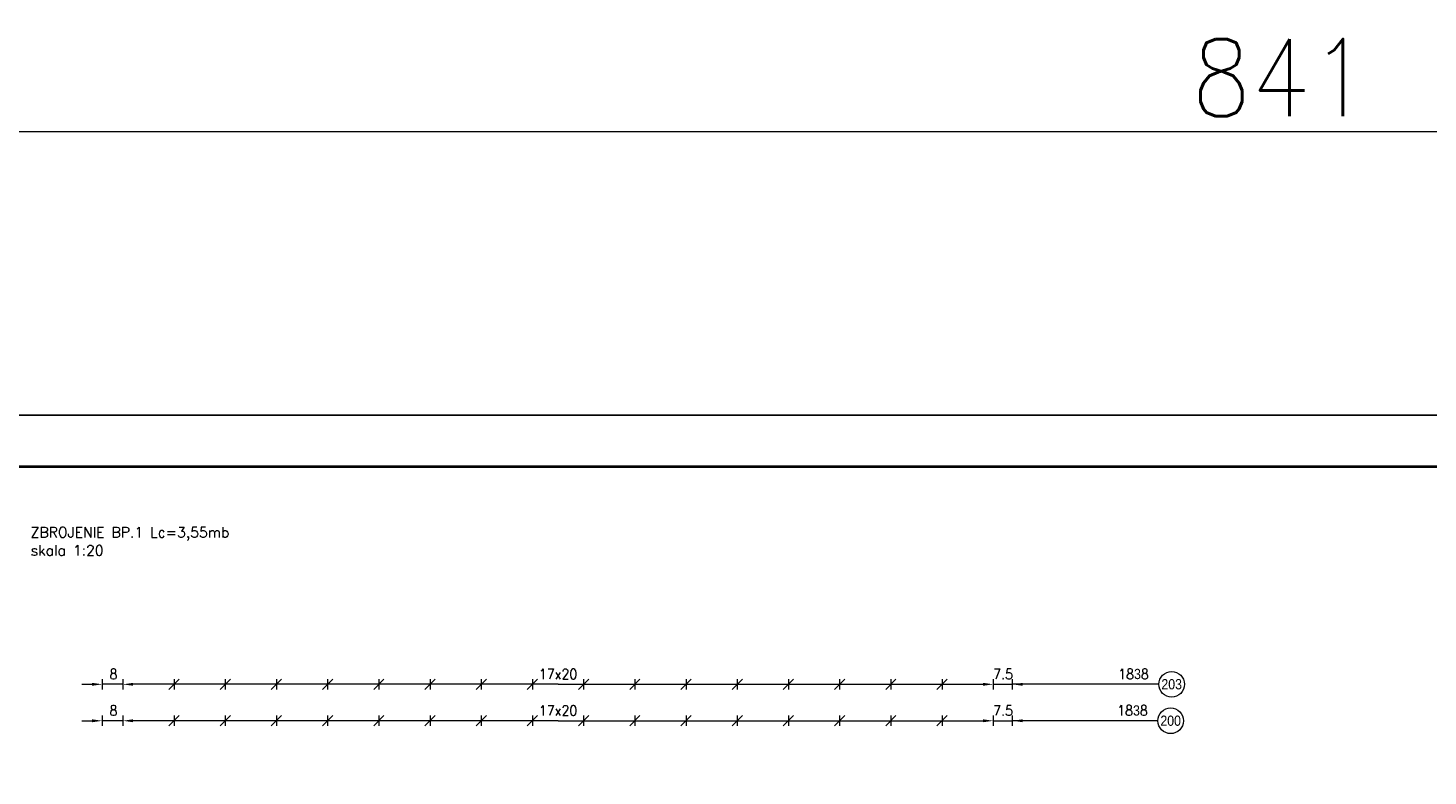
# Model space of a CAD drawing. Extents: x 252417 to 269709, y -146608 to -133214.
# Tile 7 of 14: x 256061 to 261522, y -136134 to -133218. Entities that reach past the tile are written whole.
import ezdxf
from ezdxf.enums import TextEntityAlignment as Align

# ---------------------------------------------------------------- set-up
doc = ezdxf.new("R2010")
doc.units = 0
doc.header["$LTSCALE"] = 5
doc.header["$MEASUREMENT"] = 0
doc.layers.add('_FORMATKA', color=8, linetype='Continuous', lineweight=15, plot=False)
for name, color, linetype, lineweight in [('_RAMKA', 7, 'Continuous', 35), ('AutoCAD_Structural_Detailing_opis rozkładu', 7, 'Continuous', 13), ('AutoCAD_Structural_Detailing_symbole graficzne', 7, 'Continuous', 13), ('PS_DIM', 4, 'Continuous', 13)]:
    doc.layers.add(name, color=color, linetype=linetype, lineweight=lineweight)
doc.styles.add('r-gil', font='GIL_____.TTF', dxfattribs={"width": 0.9})
doc.styles.add('r-simplex', font='simplex.shx', dxfattribs={"width": 0.9})
doc.styles.add('simplex', font='simplex.shx', dxfattribs={"width": 0.9})
doc.styles.add('style1', font='simplex.shx')
doc.dimstyles.new('1_10_PRZ', dxfattribs={"dimtxt": 2, "dimasz": 1, "dimexe": 2, "dimexo": 5, "dimgap": 1, "dimtad": 1, "dimdec": 0, "dimlfac": 10, "dimtxsty": 'simplex', "dimblk": 'dimznak', "dimcen": 2, "dimse1": 1, "dimse2": 1, "dimclrt": 3, "dimadec": 1, "dimazin": 0, "dimtfac": 1, "dimtdec": 0, "dimtix": 1, "dimtmove": 2, "dimatfit": 3, "dimldrblk": 'dim-grot', "dimfxl": 1, "dimarcsym": 0})

# ---------------------------------------------------------------- blocks, each defined once
blk = doc.blocks.new('dimznak')
at = {"color": 0}
for points in [[(0, 2), (0, -2)], [(-2, 0), (2, 0)]]:
    blk.add_lwpolyline(points, dxfattribs=at)
at = {"color": 3}
blk.add_lwpolyline([(1, 1), (-1, -1)], dxfattribs=at)
blk = doc.blocks.new('*D24')
at = {"color": 252, "lineweight": -2, "transparency": 16777216}
blk.add_line((-838, 649.33), (-3, 649.33), dxfattribs=at)
at = {"layer": 'Defpoints', "color": 0, "transparency": 16777216}
for p in [(0, 649.33), (-841, 594), (0, 594)]:
    blk.add_point(p, dxfattribs=at)
at = {"color": 252, "lineweight": -2, "transparency": 16777216, "xscale": 3, "yscale": 3, "zscale": 3, "rotation": 180}
blk.add_blockref('dimznak', (-841, 649.33), dxfattribs=at)
at = {"color": 252, "lineweight": -2, "transparency": 16777216, "xscale": 3, "yscale": 3, "zscale": 3}
blk.add_blockref('dimznak', (0, 649.33), dxfattribs=at)
at = {"color": 252, "transparency": 16777216, "insert": (-420.5, 659.83), "char_height": 15, "attachment_point": 5, "style": 'simplex'}
blk.add_mtext('841', dxfattribs=at)
blk = doc.blocks.new('dim-grot')
blk.add_hatch(color=256).paths.add_polyline_path([(0, 0), (-2, 0.5), (-2, -0.5)])
blk.add_lwpolyline([(0, 0), (-2, 0.5), (-2, -0.5), (0, 0)])
blk = doc.blocks.new('*U17')
at = {"layer": '_FORMATKA', "lineweight": -3}
blk.add_lwpolyline([(-841, 0), (0, 0), (0, 594), (-841, 594)], close=True, dxfattribs=at)
at = {"layer": '_RAMKA', "lineweight": -3, "const_width": 0.5}
blk.add_lwpolyline([(-811, 10), (-10, 10), (-10, 584), (-811, 584)], close=True, dxfattribs=at)
dim = blk.add_linear_dim(base=(0, 649.33), p1=(-841, 594), p2=(0, 594), dimstyle='1_10_PRZ', override={"dimscale": 3, "dimtxt": 5, "dimlfac": 1, "dimclrd": 252, "dimclrt": 252})
dim.commit()
dim.dimension.update_dxf_attribs({"geometry": '*D24', "text_midpoint": (-420.5, 659.83)})

msp = doc.modelspace()

# ---------------------------------------------------------------- hatches: boundary and pattern name
at = {"layer": 'AutoCAD_Structural_Detailing_opis rozkładu'}
for points in [[(256351.48, -135776.67), (256311.48, -135770.97), (256311.48, -135782.38)], [(256431.48, -135776.67), (256471.48, -135782.38), (256471.48, -135770.97)], [(259826.48, -135776.67), (259786.48, -135770.97), (259786.48, -135782.38)], [(259901.48, -135776.67), (259941.48, -135782.38), (259941.48, -135770.97)], [(256351.48, -135918.84), (256311.48, -135913.14), (256311.48, -135924.54)], [(256431.48, -135918.84), (256471.48, -135924.54), (256471.48, -135913.14)], [(259826.48, -135918.84), (259786.48, -135913.14), (259786.48, -135924.54)], [(259901.48, -135918.84), (259941.48, -135924.54), (259941.48, -135913.14)]]:
    msp.add_hatch(color=8, dxfattribs=at).paths.add_polyline_path(points, flags=0)

# ---------------------------------------------------------------- linework, layer by layer
at = {"layer": 'AutoCAD_Structural_Detailing_opis rozkładu', "color": 8}
for p, q in [((256271.48, -135776.67), (256311.48, -135776.67)), ((256351.48, -135796.67), (256351.48, -135756.67)), ((256431.48, -135776.67), (256351.48, -135776.67)), ((256431.48, -135756.67), (256431.48, -135796.67)), ((256631.18, -135776.67), (256471.48, -135776.67)), ((256631.18, -135756.67), (256631.18, -135796.67)), ((256830.89, -135776.67), (256631.18, -135776.67)), ((256830.89, -135756.67), (256830.89, -135796.67)), ((257030.59, -135776.67), (256830.89, -135776.67)), ((257030.59, -135756.67), (257030.59, -135796.67)), ((257230.3, -135776.67), (257030.59, -135776.67)), ((257230.3, -135756.67), (257230.3, -135796.67)), ((257430.01, -135776.67), (257230.3, -135776.67)), ((257430.01, -135756.67), (257430.01, -135796.67)), ((257629.71, -135776.67), (257430.01, -135776.67)), ((257629.71, -135756.67), (257629.71, -135796.67)), ((257829.42, -135776.67), (257629.71, -135776.67)), ((257829.42, -135756.67), (257829.42, -135796.67)), ((258029.12, -135776.67), (257829.42, -135776.67)), ((258029.12, -135756.67), (258029.12, -135796.67)), ((258128.98, -135776.67), (258029.12, -135776.67)), ((258128.98, -135776.67), (258228.83, -135776.67)), ((258228.83, -135756.67), (258228.83, -135796.67)), ((258228.83, -135776.67), (258428.53, -135776.67)), ((258428.53, -135756.67), (258428.53, -135796.67)), ((258428.53, -135776.67), (258628.24, -135776.67)), ((258628.24, -135756.67), (258628.24, -135796.67)), ((258628.24, -135776.67), (258827.95, -135776.67)), ((258827.95, -135756.67), (258827.95, -135796.67)), ((258827.95, -135776.67), (259027.65, -135776.67)), ((259027.65, -135756.67), (259027.65, -135796.67)), ((259027.65, -135776.67), (259227.36, -135776.67)), ((259227.36, -135756.67), (259227.36, -135796.67)), ((259227.36, -135776.67), (259427.06, -135776.67)), ((259427.06, -135756.67), (259427.06, -135796.67)), ((259427.06, -135776.67), (259626.77, -135776.67)), ((259626.77, -135756.67), (259626.77, -135796.67)), ((259626.77, -135776.67), (259786.48, -135776.67)), ((259826.48, -135756.67), (259826.48, -135796.67)), ((259826.48, -135776.67), (259901.48, -135776.67)), ((259901.48, -135796.67), (259901.48, -135756.67)), ((260472.39, -135776.67), (259901.48, -135776.67)), ((259981.48, -135776.67), (259941.48, -135776.67)), ((256351.48, -135938.84), (256351.48, -135898.84)), ((256431.48, -135898.84), (256431.48, -135938.84)), ((256631.18, -135898.84), (256631.18, -135938.84)), ((256830.89, -135898.84), (256830.89, -135938.84)), ((257030.59, -135898.84), (257030.59, -135938.84)), ((257230.3, -135898.84), (257230.3, -135938.84)), ((257430.01, -135898.84), (257430.01, -135938.84)), ((257629.71, -135898.84), (257629.71, -135938.84)), ((257829.42, -135898.84), (257829.42, -135938.84)), ((258029.12, -135898.84), (258029.12, -135938.84)), ((258228.83, -135898.84), (258228.83, -135938.84)), ((258428.53, -135898.84), (258428.53, -135938.84)), ((258628.24, -135898.84), (258628.24, -135938.84)), ((258827.95, -135898.84), (258827.95, -135938.84)), ((259027.65, -135898.84), (259027.65, -135938.84)), ((259227.36, -135898.84), (259227.36, -135938.84)), ((259427.06, -135898.84), (259427.06, -135938.84)), ((259626.77, -135898.84), (259626.77, -135938.84)), ((259826.48, -135898.84), (259826.48, -135938.84)), ((259901.48, -135938.84), (259901.48, -135898.84)), ((256271.48, -135918.84), (256311.48, -135918.84)), ((256431.48, -135918.84), (256351.48, -135918.84)), ((256631.18, -135918.84), (256471.48, -135918.84)), ((256830.89, -135918.84), (256631.18, -135918.84)), ((257030.59, -135918.84), (256830.89, -135918.84)), ((257230.3, -135918.84), (257030.59, -135918.84)), ((257430.01, -135918.84), (257230.3, -135918.84)), ((257629.71, -135918.84), (257430.01, -135918.84)), ((257829.42, -135918.84), (257629.71, -135918.84)), ((258029.12, -135918.84), (257829.42, -135918.84)), ((258128.98, -135918.84), (258029.12, -135918.84)), ((258128.98, -135918.84), (258228.83, -135918.84)), ((258228.83, -135918.84), (258428.53, -135918.84)), ((258428.53, -135918.84), (258628.24, -135918.84)), ((258628.24, -135918.84), (258827.95, -135918.84)), ((258827.95, -135918.84), (259027.65, -135918.84)), ((259027.65, -135918.84), (259227.36, -135918.84)), ((259227.36, -135918.84), (259427.06, -135918.84)), ((259427.06, -135918.84), (259626.77, -135918.84)), ((259626.77, -135918.84), (259786.48, -135918.84)), ((259826.48, -135918.84), (259901.48, -135918.84)), ((260468.43, -135918.84), (259901.48, -135918.84)), ((259981.48, -135918.84), (259941.48, -135918.84))]:
    msp.add_line(p, q, dxfattribs=at)
at = {"layer": 'AutoCAD_Structural_Detailing_opis rozkładu', "color": 8, "lineweight": -2}
for p, q in [((256651.18, -135756.67), (256611.18, -135796.67)), ((256850.89, -135756.67), (256810.89, -135796.67)), ((257050.59, -135756.67), (257010.59, -135796.67)), ((257250.3, -135756.67), (257210.3, -135796.67)), ((257450.01, -135756.67), (257410.01, -135796.67)), ((257649.71, -135756.67), (257609.71, -135796.67)), ((257849.42, -135756.67), (257809.42, -135796.67)), ((258049.12, -135756.67), (258009.12, -135796.67)), ((258208.83, -135796.67), (258248.83, -135756.67)), ((258408.53, -135796.67), (258448.53, -135756.67)), ((258608.24, -135796.67), (258648.24, -135756.67)), ((258807.95, -135796.67), (258847.95, -135756.67)), ((259007.65, -135796.67), (259047.65, -135756.67)), ((259207.36, -135796.67), (259247.36, -135756.67)), ((259407.06, -135796.67), (259447.06, -135756.67)), ((259606.77, -135796.67), (259646.77, -135756.67)), ((256651.18, -135898.84), (256611.18, -135938.84)), ((256850.89, -135898.84), (256810.89, -135938.84)), ((257050.59, -135898.84), (257010.59, -135938.84)), ((257250.3, -135898.84), (257210.3, -135938.84)), ((257450.01, -135898.84), (257410.01, -135938.84)), ((257649.71, -135898.84), (257609.71, -135938.84)), ((257849.42, -135898.84), (257809.42, -135938.84)), ((258049.12, -135898.84), (258009.12, -135938.84)), ((258208.83, -135938.84), (258248.83, -135898.84)), ((258408.53, -135938.84), (258448.53, -135898.84)), ((258608.24, -135938.84), (258648.24, -135898.84)), ((258807.95, -135938.84), (258847.95, -135898.84)), ((259007.65, -135938.84), (259047.65, -135898.84)), ((259207.36, -135938.84), (259247.36, -135898.84)), ((259407.06, -135938.84), (259447.06, -135898.84)), ((259606.77, -135938.84), (259646.77, -135898.84))]:
    msp.add_line(p, q, dxfattribs=at)
at = {"layer": 'AutoCAD_Structural_Detailing_opis rozkładu', "color": 8, "lineweight": 18}
for centre in [(260522.39, -135776.67), (260518.43, -135918.84)]:
    msp.add_circle(centre, 50, dxfattribs=at)

# ---------------------------------------------------------------- block references
at = {"layer": 'PS_DIM', "xscale": 20, "yscale": 20, "zscale": 20}
msp.add_blockref('*U17', (269357.33, -146607.61), dxfattribs=at)

# ---------------------------------------------------------------- texts
at = {"layer": 'AutoCAD_Structural_Detailing_opis rozkładu', "color": 3, "char_height": 40}
for s, insert, attachment_point, rotation, style in [('8', (256379.48, -135756.67), 7, 0, 'r-simplex'), ('17x20', (258054.4, -135756.67), 7, 0, 'r-simplex'), ('7.5', (259826.26, -135756.67), 7, 0, 'r-simplex'), ('18\\Fdiam;3\\Fsimplex.shx;8 ', (260373.53, -135736.67), 5, 360, 'r-simplex'), ('203', (260522.39, -135776.67), 5, 360, 'r-gil'), ('8', (256379.48, -135898.84), 7, 360, 'r-simplex'), ('17x20', (258054.4, -135898.84), 7, 360, 'r-simplex'), ('7.5', (259826.26, -135898.84), 7, 360, 'r-simplex')]:
    msp.add_mtext(s, dxfattribs=dict(at, insert=insert, attachment_point=attachment_point, rotation=rotation, style=style))
at = {"layer": 'AutoCAD_Structural_Detailing_opis rozkładu', "color": 3, "char_height": 40, "attachment_point": 5}
for s, insert, style in [('18\\Fdiam;3\\Fsimplex.shx;8 ', (260369.57, -135878.84), 'r-simplex'), ('200', (260518.43, -135918.84), 'r-gil')]:
    msp.add_mtext(s, dxfattribs=dict(at, insert=insert, style=style))
at = {"layer": 'AutoCAD_Structural_Detailing_symbole graficzne', "color": 2, "style": 'style1'}
for s, p in [('ZBROJENIE BP.1 Lc=3,55mb', (256071.89, -135215.75)), ('skala 1:20', (256071.89, -135286.47))]:
    msp.add_text(s, height=40, dxfattribs=at).set_placement(p, align=Align.BOTTOM_LEFT)

doc.saveas('drawing.dxf')
